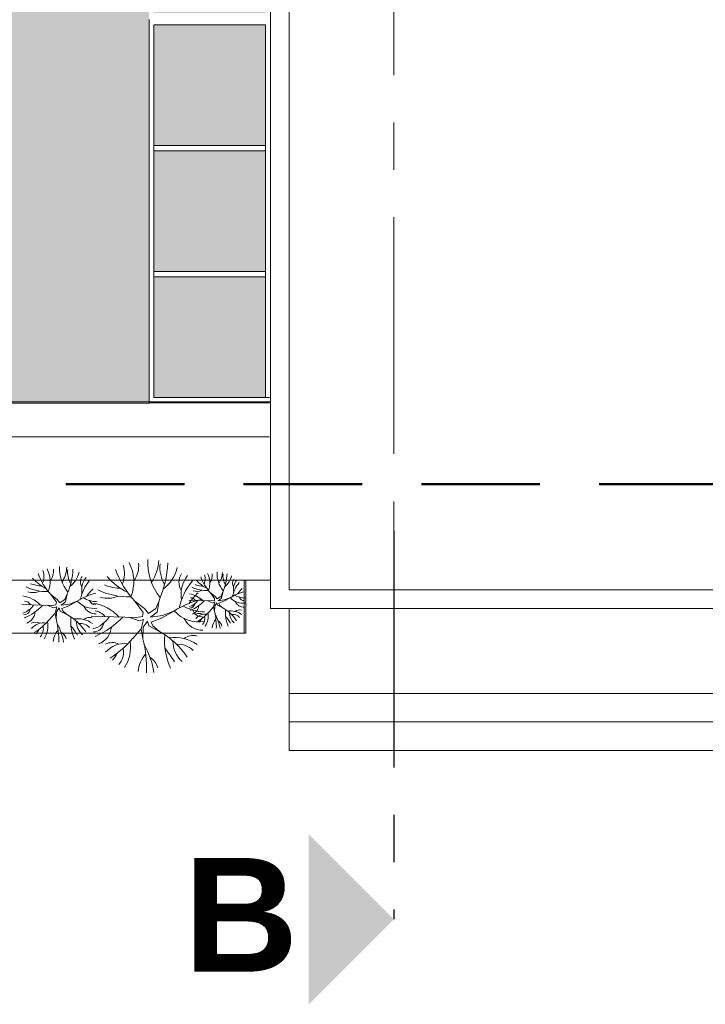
# Model space of a CAD drawing. Extents: x -25320 to 294860, y -9059 to 10983.
# Tile 48 of 58: x 26302 to 26374, y -5423 to -5319. Entities that reach past the tile are written whole.
import ezdxf

# ---------------------------------------------------------------- set-up
doc = ezdxf.new("R2010")
doc.units = 0
doc.header["$MEASUREMENT"] = 0
doc.linetypes.add('AXESx2', pattern=[4, 2.5, -0.5, 0.5, -0.5])
doc.linetypes.add('CACHE2', pattern=[0.1875, 0.125, -0.0625])
doc.layers.get('0').update_dxf_attribs({"color": 250, "lineweight": 0})
doc.layers.add('Aucune', color=7, linetype='Continuous', lineweight=5)
doc.styles.add('STYLE_GENERE_6', font='arialbd.ttf')

msp = doc.modelspace()

# ---------------------------------------------------------------- hatches: boundary and pattern name
h = msp.add_hatch(color=9)
h.dxf.hatch_style = 1
h.paths.add_polyline_path([(26313.92, -5235.77), (26148.71, -5235.77), (26148.71, -5315.55), (26209.88, -5315.55), (26209.88, -5358.9), (26315.53, -5358.9), (26315.53, -5318.54), (26315.53, -5237.92)])
h.paths.add_polyline_path([(26327.83, -5235.77), (26322.86, -5235.77), (26316.03, -5238.24), (26316.03, -5251.32), (26327.83, -5251.32)])
h.paths.add_polyline_path([(26319.83, -5235.77), (26314.55, -5235.77), (26315.66, -5237.26)])
h.paths.add_polyline_path([(26327.83, -5251.82), (26316.03, -5251.82), (26316.03, -5264.62), (26327.83, -5264.62)])
h.paths.add_polyline_path([(26327.83, -5265.12), (26316.03, -5265.12), (26316.03, -5277.92), (26327.83, -5277.92)])
h.paths.add_polyline_path([(26327.83, -5278.42), (26316.03, -5278.42), (26316.03, -5291.22), (26327.83, -5291.22)])
h.paths.add_polyline_path([(26327.83, -5291.72), (26316.03, -5291.72), (26316.03, -5304.52), (26327.83, -5304.52)])
h.paths.add_polyline_path([(26327.83, -5305.02), (26316.03, -5305.02), (26316.03, -5317.82), (26327.83, -5317.82)])
h.paths.add_polyline_path([(26327.83, -5319.09), (26316.03, -5319.09), (26316.03, -5331.84), (26327.83, -5331.84)])
h.paths.add_polyline_path([(26327.83, -5332.39), (26316.03, -5332.39), (26316.03, -5345.14), (26327.83, -5345.14)])
h.paths.add_polyline_path([(26327.83, -5345.69), (26316.03, -5345.69), (26316.03, -5358.44), (26327.83, -5358.44)])

# ---------------------------------------------------------------- linework, layer by layer
at = {"linetype": 'AXESx2', "ltscale": 10}
msp.add_line((26341.36, -5099.4), (26341.36, -5372.51), dxfattribs=at)
at = {"color": 253, "linetype": 'Continuous'}
for p, q in [((26328.33, -5380.73), (26328.33, -5233.38)), ((26330.33, -5232.56), (26330.33, -5378.73)), ((26468.36, -5378.73), (26330.33, -5378.73)), ((26328.33, -5380.73), (26470.36, -5380.66)), ((26330.33, -5395.69), (26330.33, -5380.73)), ((26330.33, -5389.69), (26411.55, -5389.69)), ((26330.33, -5392.69), (26409.15, -5392.69)), ((26330.33, -5395.69), (26411.55, -5395.69))]:
    msp.add_line(p, q, dxfattribs=at)
at = {"color": 253, "linetype": 'Continuous', "lineweight": 20}
for p, q in [((26328.33, -5358.9), (26328.33, -5235.77)), ((26315.53, -5318.54), (26315.53, -5359.03)), ((26316.03, -5319.09), (26316.03, -5358.44)), ((26327.83, -5319.09), (26316.03, -5319.09)), ((26327.83, -5319.1), (26327.83, -5358.44)), ((26327.83, -5331.84), (26316.01, -5331.84)), ((26327.83, -5332.39), (26316.03, -5332.39)), ((26327.83, -5345.14), (26316.01, -5345.14)), ((26327.83, -5345.69), (26316.03, -5345.69)), ((26209.88, -5358.9), (26328.33, -5358.9)), ((26209.88, -5359.05), (26315.53, -5359.05)), ((26328.23, -5358.99), (26315.53, -5358.99)), ((26328.23, -5358.44), (26316.03, -5358.44)), ((26206.3, -5362.59), (26328.24, -5362.59)), ((26325.74, -5377.73), (26211.58, -5377.73)), ((26211.58, -5377.73), (26328.32, -5377.73)), ((26325.58, -5383.32), (26325.58, -5377.73)), ((26325.74, -5383.32), (26325.74, -5377.73)), ((26305.85, -5379.76), (26305.16, -5379.24)), ((26305.75, -5380.04), (26305.16, -5379.24)), ((26305.85, -5379.76), (26306.13, -5380.11)), ((26306.13, -5380.11), (26306.64, -5379.75)), ((26306.64, -5379.75), (26306.87, -5379.22)), ((26306.73, -5380.01), (26306.88, -5379.18)), ((26307.95, -5379.93), (26307.06, -5380.44)), ((26307.12, -5380.25), (26307.95, -5379.93)), ((26315.05, -5380.73), (26314.02, -5379.94)), ((26314.9, -5381.15), (26314.02, -5379.94)), ((26316.24, -5380.71), (26316.59, -5379.92)), ((26316.37, -5381.1), (26316.6, -5379.85)), ((26319.71, -5379.84), (26322.08, -5379.92)), ((26321.69, -5379.9), (26322.24, -5380.1)), ((26322.52, -5379.45), (26322.01, -5379.05)), ((26322.44, -5379.66), (26322.01, -5379.05)), ((26322.08, -5379.92), (26322.42, -5379.86)), ((26322.42, -5379.86), (26322.44, -5379.66)), ((26322.52, -5379.45), (26322.73, -5379.71)), ((26322.73, -5379.71), (26323.12, -5379.44)), ((26323.18, -5379.64), (26322.83, -5379.89)), ((26322.83, -5379.89), (26323.47, -5379.81)), ((26323.43, -5379.95), (26322.88, -5380.16)), ((26323.12, -5379.44), (26323.29, -5379.04)), ((26323.18, -5379.64), (26323.3, -5379.01)), ((26324.09, -5379.57), (26323.43, -5379.95)), ((26323.47, -5379.81), (26324.09, -5379.57)), ((26302.1, -5380.29), (26305.26, -5380.39)), ((26304.74, -5380.37), (26305.47, -5380.63)), ((26305.26, -5380.39), (26305.71, -5380.32)), ((26305.47, -5380.63), (26305.79, -5380.53)), ((26305.61, -5381.19), (26305.79, -5380.53)), ((26305.71, -5380.32), (26305.75, -5380.04)), ((26306.05, -5380.65), (26305.76, -5381.07)), ((26306.16, -5380.98), (26306.05, -5380.65)), ((26306.16, -5380.98), (26306.91, -5381.37)), ((26306.73, -5380.01), (26306.27, -5380.36)), ((26306.27, -5380.36), (26307.12, -5380.25)), ((26307.06, -5380.44), (26306.33, -5380.71)), ((26306.33, -5380.71), (26306.44, -5380.97)), ((26306.87, -5381.35), (26306.44, -5380.97)), ((26315.05, -5380.73), (26315.47, -5381.25)), ((26315.47, -5381.25), (26316.24, -5380.71)), ((26318.2, -5380.97), (26316.86, -5381.74)), ((26316.96, -5381.45), (26318.2, -5380.97)), ((26321.9, -5381.02), (26322.34, -5380.52)), ((26322.24, -5380.1), (26322.48, -5380.02)), ((26322.34, -5380.52), (26322.48, -5380.02)), ((26322.34, -5380.52), (26322.44, -5381.04)), ((26322.46, -5380.42), (26322.44, -5381.04)), ((26322.67, -5380.12), (26322.46, -5380.42)), ((26322.75, -5380.36), (26322.67, -5380.12)), ((26322.75, -5380.36), (26323.32, -5380.65)), ((26322.88, -5380.16), (26322.96, -5380.35)), ((26323.29, -5380.64), (26322.96, -5380.35)), ((26330.33, -5380.73), (26330.33, -5395.69)), ((26305.02, -5381.86), (26305.61, -5381.19)), ((26305.61, -5381.19), (26305.74, -5381.88)), ((26305.76, -5381.07), (26305.74, -5381.88)), ((26309.43, -5381.51), (26314.17, -5381.67)), ((26313.39, -5381.64), (26314.48, -5382.03)), ((26314.17, -5381.67), (26314.84, -5381.56)), ((26314.48, -5382.03), (26314.96, -5381.88)), ((26314.69, -5382.87), (26314.96, -5381.88)), ((26314.84, -5381.56), (26314.9, -5381.15)), ((26315.35, -5382.06), (26314.92, -5382.68)), ((26315.52, -5382.55), (26315.35, -5382.06)), ((26316.37, -5381.1), (26315.68, -5381.62)), ((26315.68, -5381.62), (26316.96, -5381.45)), ((26316.86, -5381.74), (26315.77, -5382.15)), ((26313.81, -5383.87), (26314.69, -5382.87)), ((26314.69, -5382.87), (26314.89, -5383.91)), ((26314.92, -5382.68), (26314.89, -5383.91)), ((26315.52, -5382.55), (26316.64, -5383.14)), ((26315.77, -5382.15), (26315.94, -5382.54)), ((26316.58, -5383.11), (26315.94, -5382.54)), ((26211.58, -5383.32), (26325.74, -5383.32)), ((26211.58, -5383.32), (26325.58, -5383.32)), ((26330.33, -5389.69), (26409.15, -5389.69)), ((26330.33, -5395.69), (26330.33, -5389.69)), ((26409.15, -5395.69), (26330.33, -5395.69))]:
    msp.add_line(p, q, dxfattribs=at)
at = {"linetype": 'CACHE2', "lineweight": 50, "ltscale": 100}
msp.add_line((26488.01, -5367.58), (26137.81, -5367.58), dxfattribs=at)
at = {"linetype": 'AXESx2', "lineweight": 30, "ltscale": 10}
msp.add_line((26341.36, -5372.51), (26341.36, -5413.52), dxfattribs=at)
at = {"color": 253, "linetype": 'Continuous', "lineweight": 20}
for centre, radius, start, end in [((26321.19, -5375.87), 5.79, 176.6114, 219.4557), ((26311.95, -5375.43), 4.6, 326.7916, 357.4658), ((26302.44, -5377.3), 1.99, 337.868, 17.4539), ((26302.14, -5377.87), 2.95, 338.9231, 27.1434), ((26303.7, -5376.75), 1.74, 323.1198, 6.3155), ((26309.95, -5376.52), 3.86, 176.6114, 219.4557), ((26303.78, -5376.23), 3.07, 326.7916, 357.4658), ((26299.82, -5376.15), 7.69, 336.7777, 357.021), ((26309.3, -5376.87), 2.37, 173.3952, 210.402), ((26305.65, -5376.34), 2.55, 306.5637, 348.1078), ((26321.12, -5373.36), 9.68, 199.569, 222.8565), ((26309.94, -5377.03), 2.99, 337.868, 17.4539), ((26309.49, -5377.89), 4.43, 338.9231, 27.1434), ((26311.83, -5376.21), 2.61, 323.1198, 6.3155), ((26306, -5375.31), 11.53, 336.7777, 357.021), ((26320.23, -5376.39), 3.55, 173.3952, 210.402), ((26314.76, -5375.59), 3.82, 306.5637, 348.1078), ((26325.59, -5377.02), 2.89, 176.6114, 219.4557), ((26306.53, -5374.71), 4.32, 220.2933, 244.1841), ((26309.89, -5374.85), 6.45, 199.569, 222.8565), ((26309.33, -5377.91), 1.05, 146.0707, 212.3963), ((26312.61, -5380.65), 4.42, 139.9749, 167.9252), ((26310.61, -5378.79), 2.19, 141.8825, 189.8004), ((26316.07, -5373.15), 6.49, 220.2933, 244.1841), ((26320.26, -5377.95), 1.58, 146.0707, 212.3963), ((26325.19, -5382.06), 6.63, 139.9749, 167.9252), ((26322.19, -5379.26), 3.29, 141.8825, 189.8004), ((26323.03, -5375.66), 3.24, 220.2933, 244.1841), ((26325.55, -5375.76), 4.84, 199.569, 222.8565), ((26319.97, -5377.6), 1.49, 337.868, 17.4539), ((26319.74, -5378.03), 2.21, 338.9231, 27.1434), ((26320.91, -5377.19), 1.3, 323.1198, 6.3155), ((26320.97, -5376.8), 2.3, 326.7916, 357.4658), ((26318, -5376.74), 5.77, 336.7777, 357.021), ((26325.11, -5377.28), 1.78, 173.3952, 210.402), ((26322.37, -5376.88), 1.91, 306.5637, 348.1078), ((26325.13, -5378.06), 0.79, 146.0707, 212.3963), ((26326.09, -5378.71), 1.65, 141.8825, 189.8004), ((26304.73, -5373.91), 5.02, 244.3449, 271.8835), ((26303.26, -5377.31), 1.73, 252.334, 295.0906), ((26304.33, -5374.85), 3.49, 248.2667, 267.9274), ((26312.37, -5381.69), 4.1, 132.048, 145.8622), ((26313.37, -5371.95), 7.53, 244.3449, 271.8835), ((26312.77, -5373.36), 5.24, 248.2667, 267.9274), ((26321.68, -5375.06), 3.77, 244.3449, 271.8835), ((26320.58, -5377.61), 1.3, 252.334, 295.0906), ((26321.38, -5375.76), 2.62, 248.2667, 267.9274), ((26326.79, -5383.85), 5.05, 104.0359, 122.1743), ((26327.59, -5380.11), 3.32, 139.9749, 167.9252), ((26327.42, -5380.89), 3.07, 132.048, 145.8622), ((26301.7, -5382.63), 3.29, 43.7846, 81.0925), ((26302.26, -5380.94), 1.02, 37.6862, 83.3208), ((26311.54, -5385.63), 6.74, 104.0359, 122.1743), ((26309.69, -5378.35), 2.35, 221.9906, 279.0624), ((26310.14, -5376.84), 3.16, 240.1968, 268.7653), ((26309.91, -5379.64), 0.701, 198.599, 270.6709), ((26311.17, -5377.05), 2.59, 252.334, 295.0906), ((26323.58, -5389.53), 10.11, 104.0359, 122.1743), ((26324.84, -5383.62), 6.15, 132.048, 145.8622), ((26319.41, -5381.6), 2.47, 43.7846, 81.0925), ((26319.35, -5379), 1.58, 286.1144, 326.705), ((26318.18, -5376.85), 4.41, 293.0614, 316.3751), ((26319.83, -5380.33), 0.765, 37.6862, 83.3208), ((26325.4, -5378.39), 1.76, 221.9906, 279.0624), ((26325.74, -5377.25), 2.37, 240.1968, 268.7653), ((26325.56, -5379.55), 1.03, 204.1006, 272.1743), ((26325.57, -5379.36), 0.526, 198.599, 270.6709), ((26301.62, -5379.17), 2.11, 286.1144, 326.705), ((26302.28, -5380.69), 0.707, 268.6971, 352.4293), ((26300.06, -5376.3), 5.88, 293.0614, 316.3751), ((26309.91, -5379.9), 1.38, 204.1006, 272.1743), ((26308.82, -5385.03), 4.94, 43.7846, 81.0925), ((26309.67, -5382.49), 1.53, 37.6862, 83.3208), ((26320.82, -5378.61), 3.53, 221.9906, 279.0624), ((26321.49, -5376.34), 4.74, 240.1968, 268.7653), ((26319.84, -5380.14), 0.53, 268.6971, 352.4293), ((26319.72, -5380.32), 1.06, 290.8445, 354.8699), ((26321.14, -5380.55), 1.05, 198.599, 270.6709), ((26318.16, -5377.93), 4.85, 301.603, 320.4762), ((26315.54, -5382.67), 7.09, 358.6734, 13.2839), ((26321.22, -5384.35), 4.25, 33.5211, 60.5113), ((26327.26, -5381.13), 3.67, 175.2634, 203.4513), ((26324.09, -5383.12), 2.15, 55.9619, 97.2625), ((26325.08, -5381.6), 0.739, 73.3924, 129.1288), ((26302.12, -5380.93), 1.41, 290.8445, 354.8699), ((26300.03, -5377.74), 6.47, 301.603, 320.4762), ((26302.19, -5382.49), 2.67, 327.6382, 8.8421), ((26296.54, -5384.06), 9.46, 358.6734, 13.2839), ((26304.12, -5386.31), 5.67, 33.5211, 60.5113), ((26312.16, -5382), 4.9, 175.2634, 203.4513), ((26307.94, -5384.66), 2.87, 55.9619, 97.2625), ((26309.79, -5382.04), 1.94, 179.7912, 227.9098), ((26309.26, -5382.64), 0.985, 73.3924, 129.1288), ((26308.71, -5379.84), 3.16, 286.1144, 326.705), ((26306.37, -5375.53), 8.83, 293.0614, 316.3751), ((26321.14, -5380.93), 2.07, 204.1006, 272.1743), ((26320.81, -5381.99), 0.754, 62.3217, 118.1159), ((26321.46, -5382.58), 1.28, 81.7285, 139.9992), ((26319.33, -5380.86), 1.98, 318.8432, 331.8454), ((26320.47, -5381.75), 0.947, 316.6523, 12.8043), ((26319.77, -5381.49), 2.01, 327.6382, 8.8421), ((26323.79, -5382.91), 1.61, 138.4395, 174.7346), ((26318.48, -5383.55), 4.6, 9.2654, 28.7876), ((26322.43, -5382.74), 0.812, 12.2646, 61.6468), ((26319.86, -5384.76), 4.94, 30.4625, 40.5768), ((26325.47, -5381.15), 1.45, 179.7912, 227.9098), ((26324.33, -5382.37), 1.04, 43.6228, 96.1116), ((26303.57, -5383.16), 1, 62.3217, 118.1159), ((26304.43, -5383.94), 1.71, 81.7285, 139.9992), ((26301.6, -5381.65), 2.65, 318.8432, 331.8454), ((26303.12, -5382.84), 1.26, 316.6523, 12.8043), ((26307.54, -5384.38), 2.14, 138.4395, 174.7346), ((26300.46, -5385.24), 6.13, 9.2654, 28.7876), ((26302.3, -5386.85), 6.58, 30.4625, 40.5768), ((26308.26, -5383.66), 1.38, 43.6228, 96.1116), ((26309.69, -5382.12), 1.06, 268.6971, 352.4293), ((26309.45, -5382.48), 2.12, 290.8445, 354.8699), ((26305.72, -5384.16), 1.08, 12.2646, 61.6468), ((26306.33, -5377.69), 9.7, 301.603, 320.4762), ((26301.08, -5387.17), 14.19, 358.6734, 13.2839), ((26312.45, -5390.54), 8.51, 33.5211, 60.5113), ((26324.52, -5384.09), 7.35, 175.2634, 203.4513), ((26318.19, -5388.07), 4.3, 55.9619, 97.2625), ((26320.96, -5384.14), 2.91, 179.7912, 227.9098), ((26320.17, -5385.04), 1.48, 73.3924, 129.1288), ((26311.64, -5385.82), 1.51, 62.3217, 118.1159), ((26312.92, -5386.99), 2.57, 81.7285, 139.9992), ((26310.95, -5385.34), 1.89, 316.6523, 12.8043), ((26309.56, -5384.81), 4.01, 327.6382, 8.8421), ((26306.96, -5388.94), 9.2, 9.2654, 28.7876), ((26309.72, -5391.36), 9.87, 30.4625, 40.5768), ((26318.67, -5386.57), 2.08, 43.6228, 96.1116), ((26308.68, -5383.56), 3.97, 318.8432, 331.8454), ((26317.58, -5387.66), 3.22, 138.4395, 174.7346), ((26314.86, -5387.32), 1.62, 12.2646, 61.6468)]:
    msp.add_arc(centre, radius, start, end, dxfattribs=at)
at = {"layer": 'Aucune', "color": 7, "linetype": 'Continuous', "lineweight": 15}
msp.add_solid([(26332.37, -5404.53), (26332.37, -5422.51), (26341.36, -5413.52)], dxfattribs=at)

# ---------------------------------------------------------------- texts
at = {"layer": 'Aucune', "color": 7, "linetype": 'Continuous', "lineweight": 50, "insert": (26319.17, -5407.06), "char_height": 12, "attachment_point": 1, "rotation": 0.0286, "line_spacing_factor": 0.975772, "style": 'STYLE_GENERE_6'}
msp.add_mtext('B', dxfattribs=at)

doc.saveas('drawing.dxf')
